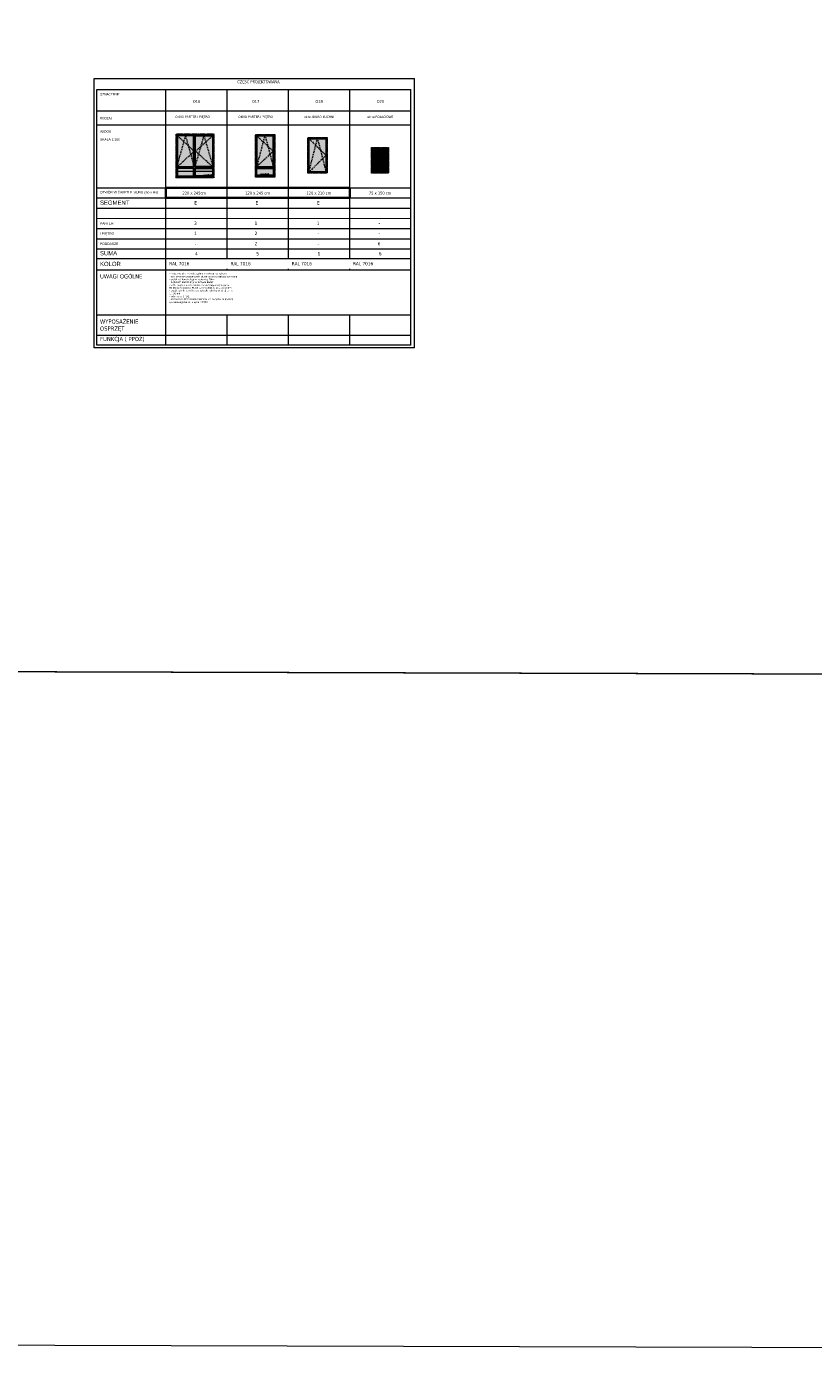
# Model space of a CAD drawing. Header units: millimetres. Extents: x 23192 to 149900, y -396339 to -79279.
# Tile 28 of 136: x 72812 to 77438, y -225183 to -217387. Entities that reach past the tile are written whole.
import ezdxf

# ---------------------------------------------------------------- set-up
doc = ezdxf.new("R2010")
doc.units = ezdxf.units.MM
doc.linetypes.add('CACHE', pattern=[9.525, 6.35, -3.175])
doc.linetypes.add('CARKOVANA', pattern=[7.5, 5, -2.5])
doc.layers.get('0').update_dxf_attribs({"lineweight": 0})
for name, color, linetype, lineweight in [('! opisy okien elewacja', 7, 'Continuous', 0), ('!! 0_ Istn-okna', 6, 'Continuous', 13), ('!! 1_Hatch dach', 252, 'Continuous', 5), ('0_LEGENDA', 7, 'Continuous', 13), ('A_wymiarowanie n', 10, 'Continuous', 9), ('KOREkty', 190, 'Continuous', 35)]:
    doc.layers.add(name, color=color, linetype=linetype, lineweight=lineweight)
doc.styles.add('ARIAL', font='tahoma.ttf')
doc.styles.get("Standard").update_dxf_attribs({"font": 'arial.ttf', "height": 25})
doc.styles.add('TXT', font='simplex.shx')

# ---------------------------------------------------------------- blocks, each defined once
blk = doc.blocks.new('N OKNO 220X245')
at = {"layer": '!! 1_Hatch dach', "true_color": 0x575757}
h = blk.add_hatch(dxfattribs=at)
h.set_pattern_fill('DOTS', color=251, angle=360)
h.set_pattern_definition([(180, (74902.1715, -193611.4926), (-0.79375, -1.5875), [0, -1.5875])])
h.paths.add_polyline_path([(74700.2, -203917.2), (74795.2, -203917.2), (74795.2, -203873.7), (74700.2, -203873.7)])
h.paths.add_polyline_path([(74806.2, -203917.2), (74906.2, -203917.2), (74906.2, -203873.7), (74806.2, -203873.7)])
h.paths.add_polyline_path([(74806.2, -203862.7), (74906.2, -203862.7), (74906.2, -203682.7), (74806.2, -203682.7)])
h.paths.add_polyline_path([(74700.2, -203862.7), (74795.2, -203862.7), (74795.2, -203682.7), (74700.2, -203682.7)])
h = blk.add_hatch(dxfattribs=at)
h.set_pattern_fill('ANSI31', color=251, scale=0.05, angle=360)
h.set_pattern_definition([(45, (26142.61758, 33649.01818), (-0.11225320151, 0.11225320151), [])])
h.paths.add_polyline_path([(74690.2, -203924.2), (74916.2, -203924.2), (74916.2, -203927.2), (74690.2, -203927.2)])
at = {"layer": '! opisy okien elewacja'}
for p in [(74693.2, -203865.2), (74693.2, -203871.2), (74693.2, -203924.2), (74899.2, -203924.2)]:
    blk.add_point(p, dxfattribs=at)
at = {"layer": '!! 0_ Istn-okna', "linetype": 'CARKOVANA', "lineweight": 5}
blk.add_lwpolyline([(74690.2, -203927.2), (74916.2, -203927.2), (74916.2, -203672.7), (74690.2, -203672.7)], close=True, dxfattribs=at)
at = {"layer": '!! 0_ Istn-okna'}
for points in [[(74693.2, -203924.2), (74913.2, -203924.2), (74913.2, -203675.7), (74693.2, -203675.7)], [(74697.2, -203920.2), (74909.2, -203920.2), (74909.2, -203679.7), (74697.2, -203679.7)], [(74795.2, -203682.7), (74700.2, -203682.7), (74700.2, -203862.7), (74795.2, -203862.7)], [(74806.2, -203682.7), (74906.2, -203682.7), (74906.2, -203862.7), (74806.2, -203862.7)], [(74690.2, -203924.2), (74916.2, -203924.2), (74916.2, -203927.2), (74690.2, -203927.2)], [(74795.2, -203873.7), (74700.2, -203873.7), (74700.2, -203917.2), (74795.2, -203917.2)], [(74806.2, -203873.7), (74906.2, -203873.7), (74906.2, -203917.2), (74806.2, -203917.2)]]:
    blk.add_lwpolyline(points, close=True, dxfattribs=at)
for points in [[(74798.2, -203679.7), (74798.2, -203865.7)], [(74803.2, -203679.7), (74803.2, -203865.7)], [(74697.2, -203865.7), (74798.2, -203865.7)], [(74803.2, -203865.7), (74909.2, -203865.7)], [(74697.2, -203870.7), (74798.2, -203870.7)], [(74798.2, -203870.7), (74798.2, -203920.2)], [(74803.2, -203870.7), (74909.2, -203870.7)], [(74803.2, -203870.7), (74803.2, -203920.2)]]:
    blk.add_lwpolyline(points, dxfattribs=at)
blk.add_lwpolyline([(74693.2, -203890.7), (74913.2, -203890.7)])
at = {"insert": (74853.5, -203912.2), "char_height": 5, "attachment_point": 1, "style": 'TXT'}
blk.add_mtext_dynamic_manual_height_columns('okno 220x245', width=87.931, gutter_width=75, heights=[0], dxfattribs=at)
blk = doc.blocks.new('N OKNO 110X245')
at = {"layer": '!! 1_Hatch dach', "true_color": 0x575757}
h = blk.add_hatch(dxfattribs=at)
h.set_pattern_fill('DOTS', color=251)
h.paths.add_polyline_path([(76033.3, -202077.5), (76129, -202077.5), (76129, -201897.5), (76033.3, -201897.5)])
h.paths.add_polyline_path([(76033.3, -202088.5), (76129, -202088.5), (76129, -202128.5), (76033.3, -202128.5)])
at = {"layer": '!! 0_ Istn-okna', "linetype": 'CARKOVANA', "lineweight": 5}
blk.add_lwpolyline([(76024.3, -201888.5), (76138, -201888.5), (76138, -202137.5), (76024.3, -202137.5)], close=True, dxfattribs=at)
at = {"layer": '!! 0_ Istn-okna'}
for points in [[(76026.3, -201890.5), (76136, -201890.5), (76136, -202135.5), (76026.3, -202135.5)], [(76031.3, -201895.5), (76131, -201895.5), (76131, -202130.5), (76031.3, -202130.5)], [(76024.3, -202135.5), (76138, -202135.5), (76138, -202140.5), (76024.3, -202140.5)]]:
    blk.add_lwpolyline(points, close=True, dxfattribs=at)
for points in [[(76033.3, -202080.5), (76033.3, -201897.5), (76129, -201897.5), (76129, -202080.5)], [(76031.3, -202080.5), (76131, -202080.5)], [(76031.3, -202085.5), (76131, -202085.5)], [(76033.3, -202077.5), (76129, -202077.5)], [(76129, -202085.5), (76129, -202128.5), (76033.3, -202128.5), (76033.3, -202085.5)], [(76033.3, -202088.5), (76129, -202088.5)]]:
    blk.add_lwpolyline(points, dxfattribs=at)
at = {"layer": '!! 1_Hatch dach', "color": 251, "linetype": 'CACHE', "true_color": 0x575757}
for points in [[(76031.3, -201895.5), (76129, -201987.5), (76033.3, -202077.5)], [(76033.3, -202077.5), (76081.2, -201895.5), (76129, -202077.5)]]:
    blk.add_lwpolyline(points, dxfattribs=at)
for points in [[(76033.3, -202077.5), (76129, -202077.5), (76129, -201897.5), (76033.3, -201897.5)], [(76033.3, -202088.5), (76129, -202088.5), (76129, -202128.5), (76033.3, -202128.5)]]:
    blk.add_lwpolyline(points, close=True)
at = {"insert": (76054.4, -202121.1), "char_height": 5, "attachment_point": 1, "style": 'TXT'}
blk.add_mtext_dynamic_manual_height_columns('okno 110x245', width=52.63, gutter_width=75, heights=[0], dxfattribs=at)

msp = doc.modelspace()

# ---------------------------------------------------------------- hatches: boundary and pattern name
at = {"layer": '!! 1_Hatch dach', "true_color": 0x575757}
h = msp.add_hatch(dxfattribs=at)
h.set_pattern_fill('DOTS', color=251, angle=360)
h.set_pattern_definition([(360, (64857.517, -229482.2801), (0.79375, 1.5875), [0, -1.5875])])
h.paths.add_polyline_path([(74474.339, -218047.147), (74571.339, -218047.147), (74570.827, -218240.147), (74473.827, -218240.147)])
h = msp.add_hatch(dxfattribs=at)
h.set_pattern_fill('DOTS', color=251, angle=360)
h.set_pattern_definition([(360, (65217.517, -229482.208), (0.79375, 1.5875), [0, -1.5875])])
h.paths.add_polyline_path([(74848.827, -218107.075), (74930.827, -218107.075), (74930.827, -218240.075), (74848.827, -218240.075)])

# ---------------------------------------------------------------- linework, layer by layer
at = {"layer": '!! 0_ Istn-okna', "linetype": 'CARKOVANA', "lineweight": 5}
for points in [[(74464.827, -218038.147), (74579.827, -218038.147), (74579.827, -218249.147), (74464.827, -218249.147)], [(74839.827, -218098.075), (74939.827, -218098.075), (74939.827, -218249.075), (74839.827, -218249.075)]]:
    msp.add_lwpolyline(points, close=True, dxfattribs=at)
at = {"layer": '!! 0_ Istn-okna'}
for points in [[(74466.827, -218040.147), (74577.827, -218040.147), (74577.827, -218247.147), (74466.827, -218247.147)], [(74471.827, -218045.147), (74572.827, -218045.147), (74572.827, -218242.147), (74471.827, -218242.147)], [(74473.827, -218047.147), (74570.827, -218047.147), (74570.827, -218240.147), (74473.827, -218240.147)], [(74841.827, -218100.075), (74937.827, -218100.075), (74937.827, -218247.075), (74841.827, -218247.075)], [(74846.827, -218105.075), (74932.827, -218105.075), (74932.827, -218242.075), (74846.827, -218242.075)], [(74848.827, -218107.075), (74930.827, -218107.075), (74930.827, -218240.075), (74848.827, -218240.075)]]:
    msp.add_lwpolyline(points, close=True, dxfattribs=at)
at = {"layer": '!! 1_Hatch dach', "color": 251, "linetype": 'CACHE', "true_color": 0x575757}
for points in [[(73696.539, -218212.335), (73797.539, -218119.335), (73696.539, -218026.335)], [(73696.539, -218212.335), (73747.039, -218029.335), (73797.539, -218212.335)], [(73802.539, -218212.335), (73855.539, -218029.335), (73908.539, -218212.335)], [(73908.539, -218212.335), (73805.539, -218119.335), (73908.539, -218026.335)], [(74471.827, -218242.147), (74522.327, -218045.147), (74572.827, -218242.147)], [(74471.827, -218045.147), (74572.827, -218143.647), (74471.827, -218242.147)], [(74846.827, -218242.075), (74889.827, -218105.075), (74932.827, -218242.075)], [(74846.827, -218105.075), (74932.827, -218204.075), (74846.827, -218242.075)]]:
    msp.add_lwpolyline(points, dxfattribs=at)
at = {"layer": '0_LEGENDA', "linetype": 'ByBlock', "ltscale": 5}
for p, q in [((75093.404, -219274.763), (75093.379, -217691.479)), ((73631.912, -219259.717), (73631.888, -217756.829)), ((73991.876, -218453.607), (73991.888, -217756.829)), ((74351.876, -218453.607), (74351.888, -217756.829)), ((74711.876, -218453.561), (74711.888, -217756.782)), ((75071.874, -218453.379), (75071.885, -217756.601)), ((75071.876, -218453.607), (75071.888, -217756.829)), ((75071.881, -218750.381), (75071.881, -217756.601)), ((75071.912, -219259.751), (75071.888, -217756.816)), ((75071.912, -219259.763), (75071.888, -217756.829)), ((73224.988, -217882.05), (75071.883, -217881.98)), ((73224.988, -217963.706), (75071.881, -217963.636)), ((73224.988, -217963.706), (75071.881, -217963.636)), ((73224.98, -218333.607), (75071.898, -218333.537)), ((73224.977, -218393.607), (75071.899, -218393.537)), ((73224.977, -218393.607), (75071.899, -218393.537)), ((73224.917, -218453.607), (75071.9, -218453.537)), ((73224.917, -218513.607), (75071.901, -218513.537)), ((73991.876, -218750.451), (73991.876, -218453.607)), ((74351.876, -218750.451), (74351.876, -218453.607)), ((74711.876, -218750.405), (74711.876, -218453.561)), ((75071.876, -218750.451), (75071.876, -218453.607)), ((73224.917, -218573.607), (75071.902, -218573.537)), ((73224.917, -218633.607), (75071.903, -218633.537)), ((73224.917, -218633.607), (75071.903, -218633.537)), ((73224.917, -218693.607), (75071.904, -218693.537)), ((73224.917, -218693.607), (75071.904, -218693.537)), ((73224.988, -218750.451), (75071.905, -218750.381)), ((73224.988, -218750.451), (75071.905, -218750.381)), ((73225.051, -218750.451), (75071.905, -218750.381)), ((73225.051, -218750.451), (75071.905, -218750.381)), ((73225.087, -218816.763), (75071.874, -218816.694)), ((73225.087, -218816.763), (75071.874, -218816.694)), ((73991.877, -218816.741), (73991.876, -218810.451)), ((74351.877, -218816.731), (74351.876, -218810.451)), ((74711.877, -218816.704), (74711.876, -218810.405)), ((74711.877, -218816.72), (74711.876, -218810.44)), ((75071.909, -219259.489), (75071.87, -218810.223)), ((75071.912, -219259.489), (75071.874, -218810.223)), ((75071.912, -219259.502), (75071.874, -218810.235)), ((75071.915, -219259.717), (75071.876, -218810.451)), ((73225.15, -219080.744), (75071.887, -219080.674)), ((73991.915, -219259.717), (73991.9, -219080.722)), ((74351.915, -219259.717), (74351.9, -219080.711)), ((74711.915, -219259.671), (74711.9, -219080.685)), ((74711.915, -219259.707), (74711.9, -219080.701)), ((73225.158, -219199.717), (75071.906, -219199.647))]:
    msp.add_line(p, q, dxfattribs=at)
at = {"layer": '0_LEGENDA'}
for points in [[(75093.404, -219274.537), (73209.764, -219274.717), (73209.988, -217691.829), (75093.379, -217691.479)], [(75071.912, -219258.94), (73225.156, -219259.717), (73224.988, -217756.829), (75071.885, -217756.759)]]:
    msp.add_lwpolyline(points, dxfattribs=at)
at = {"layer": 'A_wymiarowanie n'}
for points in [[(66843.582, -217203.268), (89376.454, -217267.722), (89376.454, -221225.278), (66843.582, -221160.823)], [(66832.262, -221160.791), (89365.134, -221225.245), (89365.134, -225182.801), (66832.262, -225118.346)]]:
    msp.add_lwpolyline(points, close=True, dxfattribs=at)
at = {"layer": 'KOREkty'}
msp.add_lwpolyline([(73631.897, -218333.595), (74711.877, -218333.59), (74711.877, -218393.548), (73631.897, -218393.554)], close=True, dxfattribs=at)

# ---------------------------------------------------------------- block references
for name, p in [('N OKNO 220X245', (-1000.633, -14346.588)), ('N OKNO 110X245', (-1866.759, -16131.796))]:
    msp.add_blockref(name, p)

# ---------------------------------------------------------------- texts
at = {"ltscale": 0.7, "insert": (73651.297, -218816.752), "char_height": 10, "width": 374.91112, "attachment_point": 1, "style": 'ARIAL'}
msp.add_mtext('\\A1;\\pxql;\\P- okno zewnętrzne ze skrzydłem rozwierno - uchylnym\\P- trzykomorowy system profili aluminiowych z izolacją termiczną \\P- głębokość konstrukcyjna ościeżnicy 78mm\\P- głębokość konstrukcyjna skrzydła 86mm\\P- szkło zespolone, dwukomorowe spełniające wymagania PN-EN 1279-1:2006 i PN-EN 1279-5:2011 o  Ug= 0,5 W/m²k\\P- współczynnik przenikania ciepła dla całej konstrukcji Uw <  1,1 W/m²k\\P- kolor ślusarki RAL\\P{\\A0;- obwodowo uszczelnienie z konstrukcją budynku za pomocą systemowego fartucha epdm GF300}', dxfattribs=at)
at = {"layer": '0_LEGENDA', "linetype": 'ByBlock', "ltscale": 5, "attachment_point": 1, "style": 'ARIAL'}
for s, insert, char_height, width in [('\\pxqc;CZĘŚĆ PROJEKTOWANA', (73995.293, -217702.696), 17, 360), ('OZNACZENIE', (73244.177, -217777.838), 14, 354.4574), ('\\pxqc;O16', (73631.888, -217817.908), 17, 360), ('\\pxqc;O17', (73978.877, -217817.908), 17, 360), ('\\pxqc;O18', (74351.888, -217817.908), 17, 360), ('\\pxqc;O20', (74711.888, -217817.836), 17, 360), ('RODZAJ ', (73244.177, -217918.059), 14, 354.4574), (' OKNO PARTER I PIĘTRO ', (73680.837, -217910.429), 14, 360), (' OKNO PARTER I PIĘTRO ', (74051.455, -217910.429), 14, 360), ('\\pxqc;okno BIURO KUCHNI', (74351.881, -217910.431), 14, 360), ('\\pxqc;okno POŁACIOWE', (74711.881, -217910.359), 14, 360), ('220 x 245cm', (73728.839, -218356.684), 17, 162.7638), ('\\pxqc;120 x 245 cm', (74088.839, -218356.684), 17, 162.7638), ('\\pxqc;120 x 210 cm', (74448.839, -218356.684), 17, 162.7638), ('\\pxqc;75{\\C4; }x 150 cm', (74808.839, -218356.638), 17, 162.7638), ('\\pxqc;E', (73629.607, -218412.537), 20, 354.4574), ('\\pxqc;E', (73989.607, -218412.545), 20, 354.4574), ('\\pxqc;E', (74349.607, -218412.553), 20, 354.4574), ('\\pxqc;3', (73759.86, -218532.466), 20, 89.97727), ('\\pxqc;1', (73759.863, -218592.466), 20, 89.97727), ('\\pxqc;2', (74115.77, -218592.466), 20, 89.97727), ('\\pxqc;1', (74115.767, -218532.466), 20, 89.97727), ('\\pxqc;1', (74480.837, -218532.466), 20, 89.97727), ('\\pxqc;-', (74840.883, -218532.422), 20, 89.97727), ('\\pxqc;-', (73759.865, -218652.466), 20, 89.97727), ('\\pxqc;2', (74115.772, -218652.466), 20, 89.97727), ('\\pxqc;-', (74480.882, -218652.46), 20, 89.97727), ('\\pxqc;-', (74480.883, -218592.46), 20, 89.97727), ('\\pxqc;6', (74839.569, -218652.414), 20, 89.97727), ('\\pxqc;-', (74840.883, -218592.422), 20, 89.97727), ('\\pxqc;4', (73633.752, -218711.64), 20, 354.4574), ('\\pxqc;5', (73993.752, -218711.64), 20, 354.4574), ('\\pxqc;1', (74353.752, -218711.64), 20, 354.4574), ('\\pxqc;6', (74713.752, -218711.594), 20, 354.4574), ('UWAGI OGÓLNE', (73244.276, -218841.945), 25, 354.4574), ('RAL 7016 ', (73651.112, -218769.651), 20, 354.4574), ('RAL 7016 ', (74011.112, -218769.651), 20, 354.4574), ('RAL 7016 ', (74371.112, -218769.651), 20, 354.4574), ('RAL 7016 ', (74731.112, -218769.605), 20, 354.4574), ('WYPOSAŻENIE\\POSPRZĘT', (73244.339, -219107.371), 25, 354.4574), ('FUNKCJA ( PPOŻ)', (73244.347, -219209.901), 25, 354.4574)]:
    msp.add_mtext(s, dxfattribs=dict(at, insert=insert, char_height=char_height, width=width))
at = {"layer": '0_LEGENDA', "linetype": 'ByBlock', "ltscale": 5, "attachment_point": 1}
for s, insert, char_height, width in [('{\\fArial|b0|i0|c238|p34;WIDOK\\P\\PSKALA 1:100}', (73244.177, -217996.239), 14, 354.4574), ('{\\fArial|b0|i0|c238|p34;OTWÓR W ŚWIETLE MURU (So x Ho)}', (73244.169, -218353.677), 14, 354.4574), ('SEGMENT', (73244.106, -218409.036), 25, 354.4574), ('{\\fArial|b0|i0|c238|p34;PARTER}', (73244.032, -218536.341), 14, 584.59194), ('{\\fArial|b0|i0|c238|p34;I PIĘTRO}', (73244.032, -218596.341), 14, 584.59194), ('PODDASZE', (73244.033, -218656.341), 14, 584.59194), ('\\fArial|b0|i0|c238|p34;SUMA', (73244.106, -218705.88), 25, 354.4574), ('{\\fArial|b0|i0|c238|p34;KOLOR}', (73244.276, -218769.036), 25, 354.4574)]:
    msp.add_mtext(s, dxfattribs=dict(at, insert=insert, char_height=char_height, width=width))

doc.saveas('drawing.dxf')
